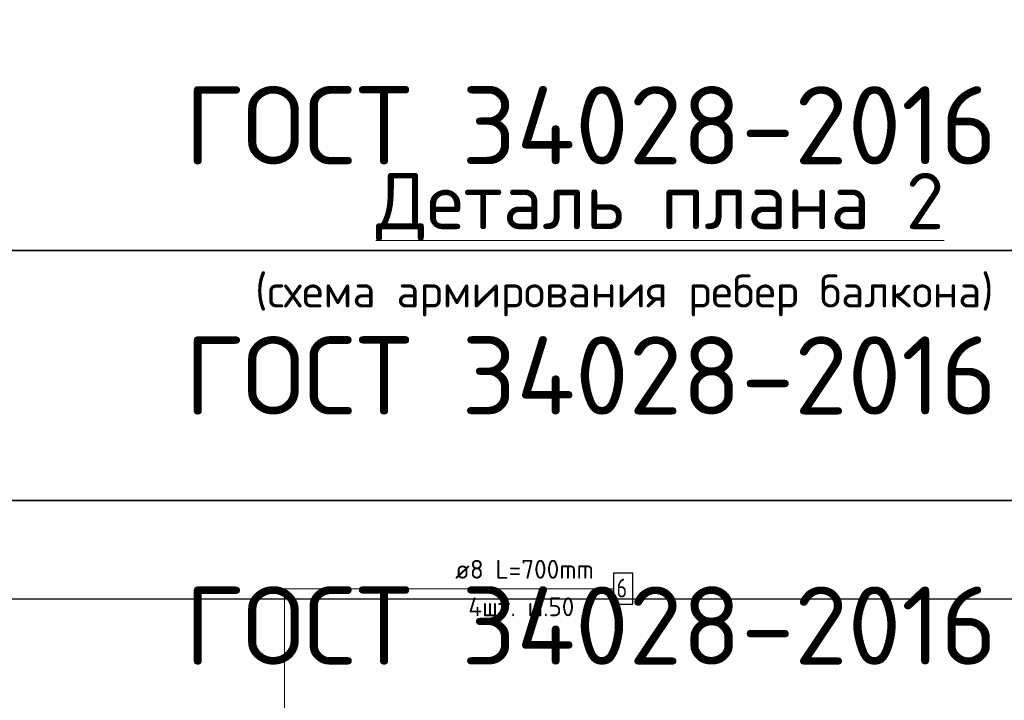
# Model space of a CAD drawing. Header units: metres. Extents: x -38 to 114, y -15 to 21.
# Tile 48 of 244: x 81.67 to 83.24, y -4.41 to -3.32. Entities that reach past the tile are written whole.
import ezdxf

# ---------------------------------------------------------------- set-up
doc = ezdxf.new("R2010")
doc.units = ezdxf.units.M
for name, color, linetype, lineweight in [('XR$4$Арм.стержн. Хомут', 240, 'Continuous', 35), ('XR$4$Перекрытие (1)', 7, 'Continuous', 35), ('XR$4$Текст_ общее_1', 7, 'Continuous', 13), ('XR$6$Арм.стержн. Хомут', 240, 'Continuous', 35), ('XR$6$Перекрытие (1)', 7, 'Continuous', 35), ('XR$6$Текст_ общее_1', 7, 'Continuous', 13)]:
    doc.layers.add(name, color=color, linetype=linetype, lineweight=lineweight)
doc.styles.add('ISOCPEUR', font='txt')

msp = doc.modelspace()

# ---------------------------------------------------------------- linework, layer by layer
at = {"color": 7, "linetype": 'Continuous', "lineweight": 13, "transparency": 33554687}
for p, q in [((89.9614, -3.6927), (80.7114, -3.6927)), ((89.9614, -4.0927), (80.7114, -4.0927))]:
    msp.add_line(p, q, dxfattribs=at)
at = {"color": 7, "linetype": 'Continuous', "lineweight": 35, "transparency": 33554687}
for p, q in [((80.7114, -3.6927), (89.9614, -3.6927)), ((89.9614, -3.6927), (80.7114, -3.6927)), ((80.7114, -4.0927), (89.9614, -4.0927)), ((89.9614, -4.0927), (80.7114, -4.0927))]:
    msp.add_line(p, q, dxfattribs=at)
at = {"layer": 'XR$4$Арм.стержн. Хомут', "color": 7, "linetype": 'Continuous', "lineweight": 13, "transparency": 33554687}
for q in [(82.6193, -4.2337), (82.0933, -5.8349), (82.0933, -5.7849), (82.0933, -5.7349), (82.0933, -5.6849)]:
    msp.add_line((82.0933, -4.2337), q, dxfattribs=at)
at = {"layer": 'XR$4$Арм.стержн. Хомут', "color": 7, "linetype": 'Continuous', "lineweight": 25, "transparency": 33554687}
msp.add_lwpolyline([(82.6193, -4.2587), (82.6503, -4.2587), (82.6503, -4.2087), (82.6193, -4.2087), (82.6193, -4.2587)], dxfattribs=at)
at = {"layer": 'XR$4$Перекрытие (1)', "color": 7, "linetype": 'Continuous', "lineweight": 25, "transparency": 33554687}
msp.add_line((80.9556, -4.2499), (84.3056, -4.2499), dxfattribs=at)
at = {"layer": 'XR$6$Арм.стержн. Хомут', "color": 7, "linetype": 'Continuous', "lineweight": 13, "transparency": 33554687}
for q in [(82.6193, -4.2337), (82.0933, -5.8349), (82.0933, -5.7849), (82.0933, -5.7349), (82.0933, -5.6849)]:
    msp.add_line((82.0933, -4.2337), q, dxfattribs=at)
at = {"layer": 'XR$6$Арм.стержн. Хомут', "color": 7, "linetype": 'Continuous', "lineweight": 25, "transparency": 33554687}
msp.add_lwpolyline([(82.6193, -4.2587), (82.6503, -4.2587), (82.6503, -4.2087), (82.6193, -4.2087), (82.6193, -4.2587)], dxfattribs=at)
at = {"layer": 'XR$6$Перекрытие (1)', "color": 7, "linetype": 'Continuous', "lineweight": 25, "transparency": 33554687}
msp.add_line((80.9556, -4.2499), (84.3056, -4.2499), dxfattribs=at)

# ---------------------------------------------------------------- texts
at = {"color": 7, "linetype": 'Continuous', "lineweight": 35, "transparency": 33554687, "char_height": 0.0625, "width": 1.372706, "attachment_point": 5, "style": 'ISOCPEUR'}
for insert in [(82.5831, -3.4927), (82.5831, -3.8927), (82.5831, -4.2927)]:
    msp.add_mtext('\\A1;{\\fISOCPEUR|i0|b0;\\H0.125000;\\W1.000000;\\C7;ГОСТ 34028-2016}\\P', dxfattribs=dict(at, insert=insert))
at = {"layer": 'XR$4$Арм.стержн. Хомут', "color": 7, "linetype": 'Continuous', "lineweight": 25, "transparency": 33554687, "char_height": 0.03, "attachment_point": 7, "style": 'ISOCPEUR'}
for s, insert, width in [('\\W0.98;ø8 L=700mm ', (82.3663, -4.2177), 0.257526), ('\\W0.78;6', (82.6243, -4.2477), 0.032641), ('\\W0.97;4шт. ш.50 ', (82.3873, -4.2777), 0.215488)]:
    msp.add_mtext(s, dxfattribs=dict(at, insert=insert, width=width))
at = {"layer": 'XR$4$Текст_ общее_1', "color": 7, "linetype": 'Continuous', "lineweight": 13, "transparency": 33554687, "insert": (82.6368, -3.5688), "char_height": 0.09, "width": 2.112075, "attachment_point": 2, "line_spacing_factor": 1.084337}
msp.add_mtext('\\A1;{\\L\\fISOCPEUR|i0|b0;\\H0.090000;\\W1.000000;\\C7;  Деталь плана 2\\l}\\P{\\fISOCPEUR|i0|b0;\\H0.052500;\\W1.000000;\\C7;(схема армирования ребер балкона)}\\P', dxfattribs=at)
at = {"layer": 'XR$6$Арм.стержн. Хомут', "color": 7, "linetype": 'Continuous', "lineweight": 25, "transparency": 33554687, "char_height": 0.03, "attachment_point": 7, "style": 'ISOCPEUR'}
for s, insert, width in [('\\W0.98;ø8 L=700mm ', (82.3663, -4.2177), 0.257526), ('\\W0.78;6', (82.6243, -4.2477), 0.032641), ('\\W0.97;4шт. ш.50 ', (82.3873, -4.2777), 0.215488)]:
    msp.add_mtext(s, dxfattribs=dict(at, insert=insert, width=width))
at = {"layer": 'XR$6$Текст_ общее_1', "color": 7, "linetype": 'Continuous', "lineweight": 13, "transparency": 33554687, "insert": (82.6368, -3.5688), "char_height": 0.09, "width": 2.112075, "attachment_point": 2, "line_spacing_factor": 1.084337}
msp.add_mtext('\\A1;{\\L\\fISOCPEUR|i0|b0;\\H0.090000;\\W1.000000;\\C7;  Деталь плана 2\\l}\\P{\\fISOCPEUR|i0|b0;\\H0.052500;\\W1.000000;\\C7;(схема армирования ребер балкона)}\\P', dxfattribs=at)

doc.saveas('drawing.dxf')
